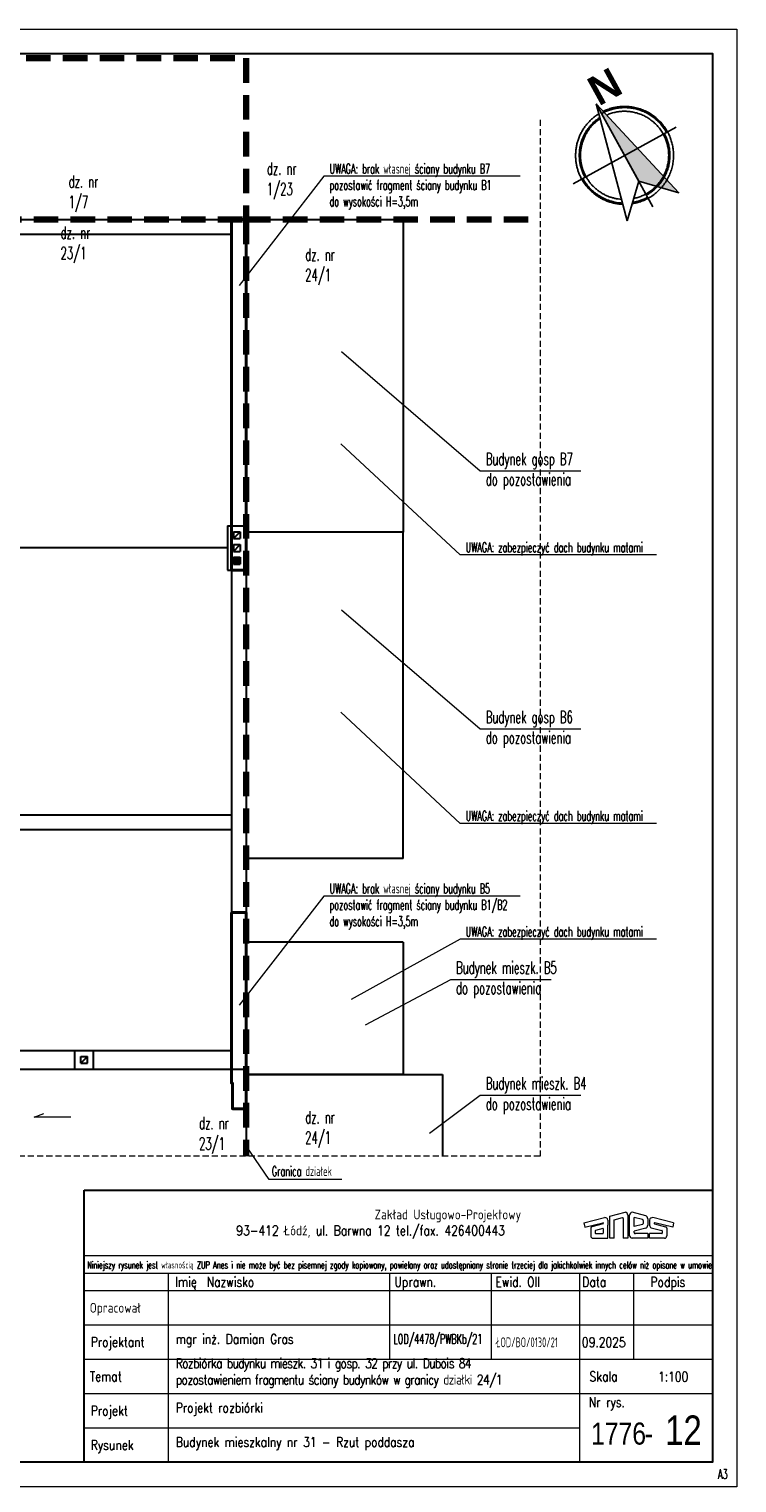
# Model space of a CAD drawing. Header units: millimetres. Extents: x 33311 to 435617, y -160714 to 185563.
# Tile 63 of 70: x 370222 to 384645, y -71537 to -41914. Entities that reach past the tile are written whole.
import ezdxf
from ezdxf.enums import TextEntityAlignment as Align

# ---------------------------------------------------------------- set-up
doc = ezdxf.new("R2010")
doc.units = ezdxf.units.MM
doc.header["$MEASUREMENT"] = 0
doc.linetypes.add('HIDDEN2', pattern=[0.1875, 0.125, -0.0625])
for name, color, linetype, lineweight in [('[ 01przekrój proj', 70, 'Continuous', 40), ('[ 05widok istn', 50, 'Continuous', 30), ('[ 17granica', 172, 'HIDDEN2', 100), ('[ 20ucięcie', 8, 'HIDDEN2', 13), ('[ 21kreskowanie', 9, 'Continuous', 13), ('[ 23kota odnośnik', 1, 'Continuous', 13), ('[ 24ramka cienka', 1, 'Continuous', 13), ('[ 25ramka gruba', 4, 'Continuous', 30), ('[035 średnia', 2, 'Continuous', 30), ('[opisy1', 7, 'Continuous', 13), ('[opisy2', 4, 'Continuous', 13), ('[opisy3', 2, 'Continuous', 30), ('[opisy4', 3, 'Continuous', 30), ('[opisy5', 6, 'Continuous', 53), ('[ramka cienka', 1, 'Continuous', 13), ('[ramka gruba', 4, 'Continuous', 30)]:
    doc.layers.add(name, color=color, linetype=linetype, lineweight=lineweight)
doc.styles.add('99.2', font='simplex.shx', dxfattribs={"width": 0.6, "height": 200})
doc.styles.add('99.3', font='simplex.shx', dxfattribs={"width": 0.6, "height": 250})
doc.styles.add('ROMANS', font='romans.shx', dxfattribs={"height": 0.2})
doc.styles.add('SANSSERIFBOLD', font='txt', dxfattribs={"height": 0.3})
doc.styles.get("Standard").update_dxf_attribs({"font": 'arial.ttf'})
doc.styles.add('Style-Arial', font='arial.ttf')

# ---------------------------------------------------------------- blocks, each defined once
blk = doc.blocks.new('tabela bez spr 2021_1')
at = {"layer": '[opisy2'}
for p, q in [((127.59, -26.43), (131.79, -25.38)), ((127.59, -26.43), (127.75, -27.34)), ((127.75, -27.34), (131.42, -26.43)), ((132.46, -25.87), (132.46, -26.94)), ((132.83, -25.09), (136, -24.3)), ((132.83, -29.57), (132.83, -25.09)), ((133.75, -25.81), (135.44, -25.39)), ((133.75, -29.57), (133.75, -25.81)), ((135.6, -25.57), (135.6, -29.57)), ((136.52, -24.87), (136.52, -29.57)), ((136.89, -29.06), (136.89, -24.82)), ((140.18, -24.99), (137.44, -24.3)), ((137.81, -27.2), (137.81, -25.35)), ((139.54, -25.78), (137.81, -25.35)), ((139.66, -25.95), (139.66, -26.6)), ((140.58, -25.6), (140.58, -26.94)), ((140.96, -25.87), (140.96, -26.94)), ((145.84, -26.43), (141.63, -25.38)), ((145.68, -27.34), (142.01, -26.43)), ((145.84, -26.43), (145.68, -27.34)), ((128.96, -27.51), (128.96, -29.1)), ((131.47, -26.67), (129.2, -27.23)), ((129.4, -29.57), (132.46, -29.57)), ((129.88, -28.07), (129.88, -28.58)), ((131.46, -27.62), (129.94, -28)), ((129.96, -28.65), (131.46, -28.65)), ((131.54, -28.57), (131.54, -27.69)), ((132.46, -29.57), (132.46, -26.94)), ((133.75, -29.57), (132.83, -29.57)), ((136.52, -29.57), (135.6, -29.57)), ((140.58, -29.57), (137.41, -29.57)), ((139.54, -26.77), (137.81, -27.2)), ((140.18, -27.56), (137.81, -28.15)), ((137.81, -28.43), (137.81, -28.15)), ((140.58, -28.65), (138.04, -28.65)), ((140.58, -28.65), (140.58, -29.57)), ((140.96, -29.57), (140.96, -28.65)), ((143.47, -28.65), (140.96, -28.65)), ((143.98, -29.57), (140.96, -29.57)), ((141.3, -27.45), (143.48, -28)), ((141.96, -26.67), (144.22, -27.23)), ((143.54, -28.07), (143.54, -28.57)), ((144.47, -27.51), (144.47, -29.09))]:
    blk.add_line(p, q, dxfattribs=at)
for centre, radius, start, end in [((131.42, -26.55), 0.125, 293.4567, 88.5217), ((131.89, -25.95), 0.573, 7.5229, 99.9962), ((135.44, -25.55), 0.161, 353.6731, 90.0449), ((135.98, -24.84), 0.543, 356.9861, 87.5158), ((137.43, -24.84), 0.543, 89.6601, 183.0139), ((139.45, -25.97), 0.209, 5.6607, 65.2868), ((139.4, -26.55), 0.264, 301.3304, 347.7221), ((139.9, -25.61), 0.685, 359.5002, 65.6108), ((141.53, -25.95), 0.573, 80.0038, 172.4771), ((142.01, -26.55), 0.125, 91.4783, 246.5433), ((129.3, -27.56), 0.341, 106.0489, 172.1193), ((129.42, -29.11), 0.463, 177.9182, 272.4415), ((129.99, -28.09), 0.104, 113.2683, 168.7778), ((129.99, -28.55), 0.104, 191.2222, 254.218), ((131.47, -27.69), 0.0711, 357.5438, 94.4598), ((131.43, -28.55), 0.104, 285.782, 348.7778), ((137.43, -29.03), 0.543, 183.0139, 267.5158), ((138.05, -28.41), 0.237, 185.1133, 273.2773), ((139.9, -26.94), 0.682, 294.2445, 0.3127), ((141.5, -26.96), 0.532, 177.7189, 248.0928), ((143.44, -28.55), 0.104, 285.782, 348.7778), ((143.44, -28.09), 0.104, 11.2222, 66.7317), ((144, -29.11), 0.463, 267.5585, 2.0818), ((144.13, -27.56), 0.341, 7.8807, 73.9511)]:
    blk.add_arc(centre, radius, start, end, dxfattribs=at)
at = {"layer": '[ramka cienka'}
for p, q in [((25.85, -33.08), (153.85, -33.08)), ((25.75, -36.7), (153.75, -36.7)), ((42.85, -36.7), (42.85, -75.2)), ((88.06, -54.2), (88.06, -36.7)), ((108.78, -54.2), (108.78, -36.7)), ((126.78, -75.2), (126.78, -36.7)), ((137.75, -54.2), (137.75, -36.7)), ((25.75, -40.2), (153.75, -40.2)), ((25.75, -47.2), (153.75, -47.2)), ((25.75, -54.2), (153.75, -54.2)), ((25.75, -54.2), (153.75, -54.2)), ((25.75, -61.2), (153.75, -61.2)), ((25.75, -68.2), (126.78, -68.2))]:
    blk.add_line(p, q, dxfattribs=at)
at = {"layer": '[ramka gruba'}
blk.add_3dface([(25.75, -19.79), (153.75, -19.79), (153.75, -75.2), (25.75, -75.2)], dxfattribs=at)
at = {"layer": '[opisy1', "linetype": 'Continuous', "style": 'ROMANS', "width": 0.6}
blk.add_text('Niniejszy rysunek jest własnością ZUP Anes i nie może być bez pisemnej zgody kopiowany, powielany oraz udostępniany stronie trzeciej dla jakichkolwiek innych celów niż opisane w umowie', height=1.4, dxfattribs=at).set_placement((26.37, -35.74))
at = {"layer": '[opisy2', "linetype": 'Continuous', "style": 'ROMANS', "width": 0.8}
for s, p in [('Zakład Usługowo-Projektowy', (84.93, -25.74)), ('93-412 Łódź, ul. Barwna 12 tel./fax. 426400443', (56.75, -29.01)), ('Imię', (44.32, -39.48)), (' Nazwisko', (49.63, -39.48)), ('Uprawn.', (88.99, -39.48)), ('Ewid. OII', (109.57, -39.48)), ('Data', (127.24, -39.48)), ('Podpis', (141.15, -39.48)), ('Opracował', (26.89, -44.75)), ('Projektant', (27.1, -51.72)), ('Temat', (26.89, -58.75)), ('Skala', (128.73, -58.75)), ('Nr rys.', (128.58, -63.99)), ('Projekt', (27.1, -65.72)), ('Rysunek', (27.1, -72.72))]:
    blk.add_text(s, height=2, dxfattribs=at).set_placement(p)
at = {"layer": '[opisy4', "linetype": 'Continuous', "style": 'Style-Arial', "width": 0.8}
blk.add_text('-', height=4.5, dxfattribs=at).set_placement((139.97, -71.61))
blk = doc.blocks.new('*U884')
at = {"ltscale": 2000}
for p, q in [((-593, 484), (-779, 1310)), ((-779, 1310), (924, -477)), ((553, 1176), (-728, -848)), ((924, -477), (-1099, 805)), ((-1420, 299), (-593, 484)), ((924, -477), (-1420, 299))]:
    blk.add_line(p, q, dxfattribs=at)
at = {"ltscale": 2000, "flags": 128}
blk.add_lwpolyline([(924, -477), (-1420, 299), (-593, 484)], close=True, dxfattribs=at)
at = {"ltscale": 2000}
for points, weights in [([(-699, 953), (-1614, 244), (-777, -557), (60, -1358), (728, -412)], [1, 0.652720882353, 1, 0.652720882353, 1]), ([(781, -327), (1145, 317), (635, 853), (125, 1388), (-536, 1056)], [1, 0.803443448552, 1, 0.803443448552, 1]), ([(709, -251), (1006, 319), (563, 784), (119, 1249), (-464, 980)], [1, 0.813443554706, 1, 0.813443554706, 1]), ([(-674, 844), (-1430, 192), (-702, -491), (25, -1174), (628, -379)], [1, 0.668990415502, 1, 0.668990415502, 1])]:
    blk.add_rational_spline(points, weights, degree=2, knots=[0, 0, 0, 0.5, 0.5, 1, 1, 1], dxfattribs=at)
for points, weights in [([(-693, 926), (-822, 824), (-910, 685)], [1, 0.985987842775, 1]), ([(433, 986), (-28, 1278), (-518, 1037)], [1, 0.872086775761, 1]), ([(727, -270), (1130, 486), (406, 944)], [1, 0.733153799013, 1]), ([(-867, 658), (-1361, -122), (-581, -616)], [1, 0.707106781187, 1]), ([(-608, -658), (214, -1178), (734, -356)], [1, 0.707106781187, 1])]:
    blk.add_rational_spline(points, weights, degree=2, dxfattribs=at)
blk.add_solid([(924, -477), (-1420, 299), (-593, 484)], dxfattribs=at)
at = {"linetype": 'Continuous', "style": 'SANSSERIFBOLD', "width": 1}
blk.add_text('N', height=600, rotation=237.7119, dxfattribs=at).set_placement((853, -453))

msp = doc.modelspace()

# ---------------------------------------------------------------- hatches: boundary and pattern name
at = {"layer": '[ 05widok istn', "linetype": 'Continuous'}
msp.add_hatch(color=256, dxfattribs=at).paths.add_polyline_path([(374524.54, -52675.92), (374384.54, -52675.92), (374384.54, -52815.92), (374524.54, -52815.92)], flags=17)
at = {"layer": '[ 21kreskowanie'}
h = msp.add_hatch(dxfattribs=at)
h.set_pattern_fill('HATCH', color=256, style=0, pattern_type=2)
h.set_pattern_definition([])
h.paths.add_polyline_path([(374644.54, -45795.92), (374644.54, -52035.92), (374344.54, -52035.92), (374344.54, -45795.92)], flags=17)
h = msp.add_hatch(dxfattribs=at)
h.set_pattern_fill('HATCH', color=256, style=0, pattern_type=2)
h.set_pattern_definition([])
h.paths.add_polyline_path([(374344.54, -63105.92), (374344.54, -59913.73), (374644.54, -59913.73), (374644.54, -63105.92)], flags=17)
h = msp.add_hatch(dxfattribs=at)
h.set_pattern_fill('HATCH', color=256, style=0, pattern_type=2)
h.set_pattern_definition([])
h.paths.add_polyline_path([(374644.54, -63105.92), (374644.54, -63913.73), (374364.54, -63913.73), (374364.54, -63385.92), (374344.54, -63385.92), (374344.54, -63105.92)], flags=17)

# ---------------------------------------------------------------- linework, layer by layer
at = {"layer": '[ 01przekrój proj', "linetype": 'Continuous', "elevation": 0, "flags": 128}
msp.add_lwpolyline([(374344.54, -59913.73), (374644.54, -59913.73), (374644.54, -63913.73), (374364.54, -63913.73), (374364.54, -63385.92), (374344.54, -63385.92)], close=True, dxfattribs=at)
at = {"layer": '[ 01przekrój proj', "linetype": 'Continuous'}
msp.add_3dface([(374344.54, -45795.92), (374644.54, -45795.92), (374644.54, -52935.92), (374344.54, -52935.92)], dxfattribs=at)
at = {"layer": '[ 05widok istn'}
for p, q in [((368344.54, -45795.92), (374644.54, -45795.92)), ((374644.54, -45795.92), (374644.54, -63105.92)), ((368344.54, -46095.92), (374344.54, -46095.92)), ((374344.54, -46095.92), (374344.54, -52035.92)), ((374264.54, -52035.92), (374264.54, -52935.92)), ((374264.54, -52035.92), (374644.54, -52035.92)), ((374384.54, -52155.92), (374384.54, -52295.92)), ((374384.54, -52155.92), (374524.54, -52155.92)), ((374384.54, -52295.92), (374524.54, -52155.92)), ((374384.54, -52295.92), (374524.54, -52295.92)), ((374384.54, -52415.92), (374384.54, -52555.92)), ((374384.54, -52415.92), (374524.54, -52415.92)), ((374384.54, -52555.92), (374524.54, -52415.92)), ((374524.54, -52155.92), (374524.54, -52295.92)), ((374524.54, -52415.92), (374524.54, -52555.92)), ((374264.54, -52485.92), (368344.54, -52485.92)), ((374264.54, -52485.92), (368344.54, -52485.92)), ((374384.54, -52555.92), (374524.54, -52555.92)), ((374384.54, -52675.92), (374384.54, -52815.92)), ((374384.54, -52675.92), (374524.54, -52675.92)), ((374524.54, -52675.92), (374524.54, -52815.92)), ((374264.54, -52935.92), (374644.54, -52935.92)), ((374344.54, -52935.92), (374344.54, -63105.92)), ((374384.54, -52815.92), (374524.54, -52815.92)), ((366504.54, -57925.92), (374344.54, -57925.92)), ((364294.54, -58225.92), (374344.54, -58225.92)), ((368044.54, -62725.92), (374344.54, -62725.92)), ((371154.54, -63105.92), (371154.54, -62725.92)), ((371534.54, -63105.92), (371534.54, -62725.92)), ((371274.54, -62845.92), (371414.54, -62845.92)), ((371274.54, -62985.92), (371274.54, -62845.92)), ((371274.54, -62985.92), (371414.54, -62845.92)), ((371274.54, -62985.92), (371414.54, -62985.92)), ((371414.54, -62985.92), (371414.54, -62845.92)), ((367854.54, -63105.92), (374644.54, -63105.92))]:
    msp.add_line(p, q, dxfattribs=at)
at = {"layer": '[ 05widok istn', "linetype": 'Continuous'}
msp.add_line((374644.54, -63105.92), (374644.54, -64881.08), dxfattribs=at)
at = {"layer": '[ 17granica', "ltscale": 4000}
for p, q in [((350661.84, -42508.86), (374644.54, -42508.86)), ((374644.54, -42508.86), (374644.54, -45795.92)), ((374644.54, -45795.92), (380633.95, -45795.92))]:
    msp.add_line(p, q, dxfattribs=at)
at = {"layer": '[ 17granica', "ltscale": 4000, "elevation": 0}
msp.add_lwpolyline([(352623.62, -64881.08), (352714.54, -62655.92), (352714.54, -47055.92), (353817.87, -45795.92), (374644.54, -45795.92), (374644.54, -64881.08)], dxfattribs=at)
at = {"layer": '[ 20ucięcie', "linetype": 'HIDDEN2', "ltscale": 1000}
for p, q in [((380633.95, -43762.83), (380633.95, -64881.08)), ((380633.95, -64881.08), (350209.55, -64881.08))]:
    msp.add_line(p, q, dxfattribs=at)
at = {"layer": '[ 23kota odnośnik'}
for p, q in [((370327.34, -64082.1), (370526.05, -64007.32)), ((371072, -64082.1), (370327.34, -64082.1))]:
    msp.add_line(p, q, dxfattribs=at)
at = {"layer": '[ 23kota odnośnik', "extrusion": (1.88577e-17, -0.999772, 0.021333), "flags": 128}
for points, elevation in [([(380228.51, 37255.24), (376228.51, 37255.24), (374501.55, -67037.86)], 45718.54), ([(380228.51, 36942.35), (376228.51, 36942.35), (374501.55, -67350.75)], 60382)]:
    msp.add_lwpolyline(points, dxfattribs=dict(at, elevation=elevation))
at = {"layer": '[ 23kota odnośnik', "extrusion": (-4.89165e-17, 0.997989, 0.063383), "elevation": -48395.24, "flags": 128}
msp.add_lwpolyline([(-381464.5, 41372.71), (-379414.49, 41372.71), (-376587.93, 3073.63)], dxfattribs=at)
at = {"layer": '[ 23kota odnośnik', "flags": 128}
for points, elevation in [([(383002.91, -52627.84), (379002.91, -52627.84), (376570.97, -50361.83)], 38222.08), ([(383002.91, -58099.34), (379002.91, -58099.34), (376570.97, -55833.33)], 38222.08), ([(383002.91, -60458.74), (379002.91, -60458.74), (376784.71, -61685.79)], 38222.08), ([(376594.62, -65354.6), (375115.6, -65354.6), (374644.54, -64668.78)], 0)]:
    msp.add_lwpolyline(points, dxfattribs=dict(at, elevation=elevation))
at = {"layer": '[ 23kota odnośnik', "extrusion": (9.50378e-17, 0.997989, 0.063383), "elevation": -53645.1, "flags": 128}
msp.add_lwpolyline([(-381464.5, 41706.14), (-379414.49, 41706.14), (-376587.93, 3407.05)], dxfattribs=at)
at = {"layer": '[ 23kota odnośnik', "extrusion": (-2.8643e-18, 0.997989, 0.063383), "elevation": -58739.13, "flags": 128}
msp.add_lwpolyline([(-380859.46, 42029.66), (-378809.45, 42029.66), (-377072.18, 56655.24)], dxfattribs=at)
at = {"layer": '[ 23kota odnośnik', "extrusion": (0, 0.997989, 0.063383), "elevation": -61093.42, "flags": 128}
msp.add_lwpolyline([(-381464.5, 42179.18), (-379414.49, 42179.18), (-378379.85, 54385.1)], dxfattribs=at)
at = {"layer": '[ 24ramka cienka', "ltscale": 2}
msp.add_3dface([(384644.54, -71613.79), (342644.54, -71613.79), (342644.54, -41913.79), (384644.54, -41913.79)], dxfattribs=at)
at = {"layer": '[ 25ramka gruba', "ltscale": 2}
for p, q in [((371344.54, -65572.83), (384144.54, -65572.83)), ((371344.54, -71113.79), (371344.54, -65572.83)), ((371344.54, -65572.83), (384144.54, -65572.83))]:
    msp.add_line(p, q, dxfattribs=at)
at = {"layer": '[ 25ramka gruba'}
for p, q in [((371344.54, -65572.83), (384144.54, -65572.83)), ((371344.54, -71113.79), (371344.54, -65572.83))]:
    msp.add_line(p, q, dxfattribs=at)
at = {"layer": '[ 25ramka gruba', "ltscale": 2}
for points in [[(345144.54, -42413.79), (384144.54, -42413.79), (384144.54, -71113.79), (345144.54, -71113.79)], [(384144.54, -71113.79), (345144.54, -71113.79), (345144.54, -42413.79), (384144.54, -42413.79)]]:
    msp.add_3dface(points, dxfattribs=at)
at = {"layer": '[035 średnia', "linetype": 'Continuous'}
for p, q in [((374644.54, -45795.92), (377844.54, -45795.92)), ((377844.54, -45795.92), (377844.54, -52165.92)), ((377844.54, -52165.92), (374644.54, -52165.92)), ((377844.54, -58815.92), (377844.54, -52165.92)), ((377844.54, -58815.92), (374644.54, -58815.92)), ((377844.54, -60515.92), (374644.54, -60515.92)), ((377844.54, -60515.92), (377844.54, -63215.92)), ((377844.54, -63215.92), (374644.54, -63215.92)), ((374644.54, -63215.92), (378644.54, -63215.92)), ((378644.54, -63215.92), (378644.54, -64881.08))]:
    msp.add_line(p, q, dxfattribs=at)

# ---------------------------------------------------------------- block references
at = {"ltscale": 2000, "rotation": 151.1342754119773}
msp.add_blockref('*U884', (382358.48, -44300.99, -19111.04), dxfattribs=at)
at = {"layer": '[ramka gruba', "ltscale": 100, "xscale": 100, "yscale": 100, "zscale": 100}
msp.add_blockref('tabela bez spr 2021_1', (368769.22, -63593.36), dxfattribs=at)

# ---------------------------------------------------------------- texts
at = {"layer": '[opisy2', "linetype": 'Continuous', "style": '99.2', "width": 0.6}
msp.add_text('A3', height=200, dxfattribs=at).set_placement((384258.28, -71257.43), align=Align.TOP_LEFT)
at = {"layer": '[opisy2', "linetype": 'Continuous', "char_height": 200}
for s, insert, attachment_point, style in [('\\pt1800;\\H1x;\\W0.6;UWAGA: brak własnej ściany budynku B7\\Ppozostawić fragment ściany budynku B1\\Pdo wysokości H=3,5m', (376343.26, -44658.91, 38222.08), 1, '99.2'), ('\\pt1800;\\H1x;\\W0.6;UWAGA: zabezpieczyć dach budynku matami', (379117.66, -52373.38, 38222.08), 1, '99.2'), ('\\pt1800;\\H1x;\\W0.6;UWAGA: zabezpieczyć dach budynku matami', (379117.66, -57844.88, 38222.08), 1, '99.2'), ('\\pt1800;\\H1x;\\W0.6;UWAGA: brak własnej ściany budynku B5\\Ppozostawić fragment ściany budynku B1/B2\\Pdo wysokości H=3,5m', (376343.26, -59325.71, 38222.08), 1, '99.2'), ('\\pt1800;\\H1x;\\W0.6;UWAGA: zabezpieczyć dach budynku matami', (379117.66, -60204.28, 38222.08), 1, '99.2'), ('\\H1x;\\W0.6;Granica działek', (375169.33, -65085.75), 1, '99.2'), ('\\H1x;\\W0.6;LOD/4478/PWBKb/21', (377646.99, -68771.6), 7, 'ROMANS'), ('\\H1x;\\W0.6;ŁOD/BO/0130/21', (379736.51, -68771.6), 7, 'ROMANS'), ('\\H1x;\\W0.8;09.2025', (381486.61, -68771.6), 7, 'ROMANS')]:
    msp.add_mtext(s, dxfattribs=dict(at, insert=insert, attachment_point=attachment_point, style=style))
at = {"layer": '[opisy3', "linetype": 'Continuous'}
for s, insert, char_height, attachment_point, style in [('\\H1x;\\W0.6;dz. nr \\P1/23', (375067.12, -44633.2, 38222.08), 250, 1, '99.3'), ('\\H1x;\\W0.6;dz. nr \\P1/7', (371027.88, -44894.34, 38222.08), 250, 1, '99.3'), ('\\H1x;\\W0.6;dz. nr \\P23/1', (370863.97, -45936.83, 38222.08), 250, 1, '99.3'), ('\\H1x;\\W0.6;dz. nr \\P24/1', (375847.81, -46384.35, 38222.08), 250, 1, '99.3'), ('\\H1x;\\W0.6;Budynek gosp B7\\Pdo pozostawienia', (379526.85, -50546.8, 38222.08), 250, 1, '99.3'), ('\\H1x;\\W0.6;Budynek gosp B6\\Pdo pozostawienia', (379526.85, -55807.24, 38222.08), 250, 1, '99.3'), ('\\H1x;\\W0.6;Budynek mieszk. B5 \\Pdo pozostawienia', (378921.81, -60911.53, 38222.08), 250, 1, '99.3'), ('\\H1x;\\W0.6;Budynek mieszk. B4\\Pdo pozostawienia', (379526.85, -63270.57, 38222.08), 250, 1, '99.3'), ('\\H1x;\\W0.6;dz. nr \\P24/1', (375847.81, -63960.64, 38222.08), 250, 1, '99.3'), ('\\H1x;\\W0.6;dz. nr \\P23/1', (373685.84, -64080.57, 38222.08), 250, 1, '99.3'), ('\\H1x;\\W0.8;mgr inż. Damian Gras', (373212.07, -68771.6), 200, 7, 'ROMANS'), ('\\H1x;\\W0.8;1:100', (383037.73, -69471.6), 200, 7, 'ROMANS'), ('\\H1x;\\W0.8;Projekt rozbiórki', (373212.07, -70171.6), 200, 7, 'ROMANS'), ('\\H1x;\\W0.8;Budynek mieszkalny nr 31 - Rzut poddasza', (373212.07, -70871.6), 200, 7, 'ROMANS')]:
    msp.add_mtext(s, dxfattribs=dict(at, insert=insert, char_height=char_height, attachment_point=attachment_point, style=style))
at = {"layer": '[opisy3', "linetype": 'Continuous', "insert": (373212.07, -69599.66), "char_height": 200, "width": 8200, "attachment_point": 7, "style": 'ROMANS'}
msp.add_mtext('\\H1x;\\W0.8;\\T0.900;Rozbiórka budynku mieszk. 31 i gosp. 32 przy ul. Dubois 84 pozostawieniem fragmentu ściany budynków w granicy działki 24/1', dxfattribs=at)
at = {"layer": '[opisy4', "linetype": 'Continuous', "insert": (382792.32, -70762.99), "char_height": 450, "attachment_point": 9}
msp.add_mtext('\\H1x;\\W0.8;1776', dxfattribs=at)
at = {"layer": '[opisy5', "linetype": 'Continuous', "insert": (383182.7, -70762.99), "char_height": 600, "attachment_point": 7}
msp.add_mtext('\\H1x;\\W0.8;12', dxfattribs=at)

doc.saveas('drawing.dxf')
